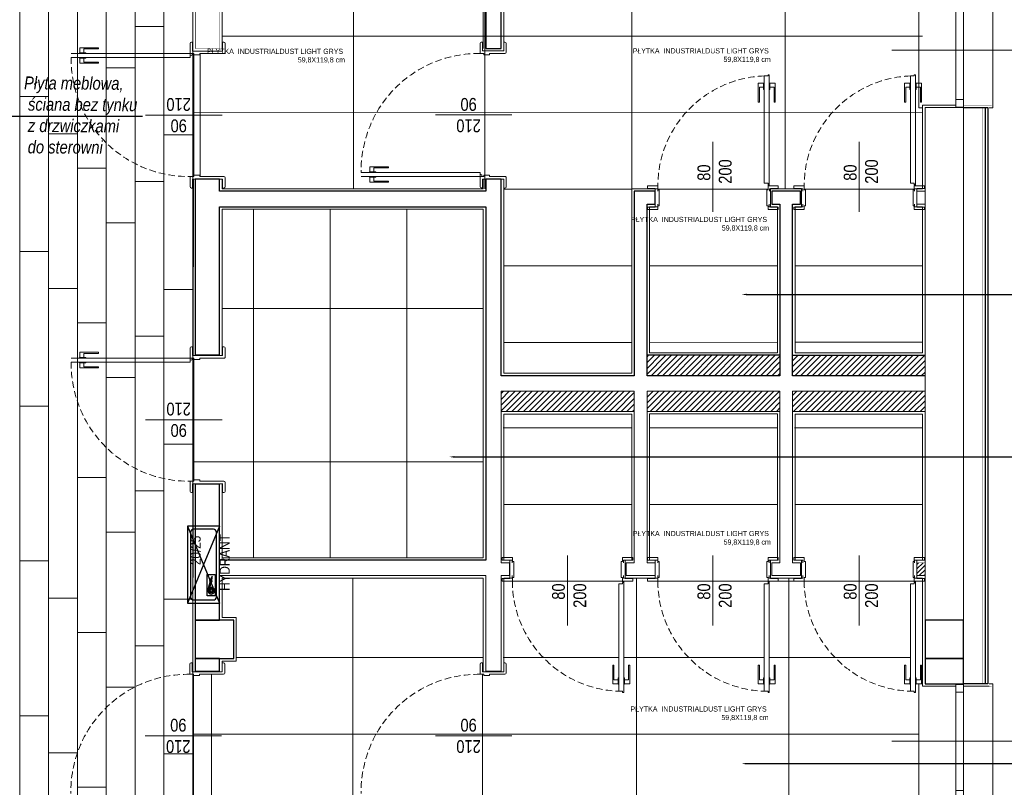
# Model space of a CAD drawing. Header units: millimetres. Extents: x -9038497 to 54128, y -10570064 to 59476.
# Tile 45 of 135: x 35578 to 36347, y 21717 to 22317. Entities that reach past the tile are written whole.
import ezdxf
from ezdxf import colors
from ezdxf.entities.mleader import LeaderData, LeaderLine
from ezdxf.math import Vec2, Vec3

# ---------------------------------------------------------------- set-up
doc = ezdxf.new("R2010")
doc.units = ezdxf.units.MM
doc.header["$LTSCALE"] = 0.8
doc.linetypes.add('Dash', pattern=[0.435, 0.3175, -0.1175])
doc.linetypes.add('DASHED2', pattern=[9.525, 6.35, -3.175])
for name, color, linetype, lineweight in [('0 proj_drzwi', 4, 'Continuous', 0), ('0 proj_okna', 4, 'Continuous', 0), ('0 proj_symbole elektryczne', 150, 'Continuous', 25), ('0 proj_widok widok widok', 7, 'Continuous', 0), ('A PPOŻ', 1, 'Continuous', 30), ('ocieplenie', 214, 'Continuous', 13), ('SCIANY', 1, 'Continuous', 30), ('sciany - mur', 1, 'Continuous', 30), ('tynk', 252, 'Continuous', 5)]:
    doc.layers.add(name, color=color, linetype=linetype, lineweight=lineweight)
doc.layers.add('HATCH', color=4, linetype='Continuous', lineweight=9, plot=False)
doc.layers.add('STOLARKA', color=4, linetype='Continuous')
doc.layers.add('strop podw.', color=3, linetype='Continuous')
doc.styles.add('12', font='ARIALN.TTF', dxfattribs={"height": 12})
doc.styles.get("Standard").update_dxf_attribs({"font": 'g12f13.shx', "width": 0.8, "height": 10})
doc.styles.add('WYMIAR-20', font='ARIALN.TTF', dxfattribs={"height": 4})
doc.styles.add('WYMIAR-50', font='ARIALN.TTF', dxfattribs={"height": 10})

# ---------------------------------------------------------------- blocks, each defined once
blk = doc.blocks.new('G$C772A7A8F')
at = {"layer": 'STOLARKA', "color": 5, "lineweight": 0}
blk.add_line((100, 45), (0, 45), dxfattribs=at)
for points in [[(24, 0), (21, 0), (21, 90), (24, 90)], [(76, 0), (79, 0), (79, 90), (76, 90)]]:
    blk.add_lwpolyline(points, dxfattribs=at)
for points in [[(56, 89.5), (56, 83.5), (50, 83.5), (50, 89.5)], [(56, 83.5), (56, 6.5), (50, 6.5), (50, 83.5)], [(56, 0.5), (56, 6.5), (50, 6.5), (50, 0.5)]]:
    blk.add_lwpolyline(points, close=True, dxfattribs=at)
blk = doc.blocks.new('G$CFDD6B8A7')
at = {"color": 1}
for p, q in [((60, 33), (0, 8)), ((60, 8), (0, 33)), ((9.65, 16.19), (16.17, 14.49)), ((9.88, 17.06), (16.4, 15.36)), ((16.4, 15.36), (16.76, 15.43)), ((16.76, 15.43), (16.46, 14.26)), ((17.13, 15.64), (16.67, 13.9)), ((16.76, 15.43), (17.05, 15.35)), ((17.5, 15.54), (17.05, 13.8)), ((17.13, 15.64), (17.5, 15.54)), ((16.4, 15.36), (16.17, 14.49)), ((16.17, 14.49), (16.46, 14.26)), ((16.46, 14.26), (16.75, 14.18)), ((16.67, 13.9), (17.05, 13.8)), ((17.12, 14.08), (20.4, 13.71)), ((17.43, 15.26), (20.47, 13.98)), ((20.4, 13.71), (20.77, 13.61)), ((20.47, 13.98), (20.84, 13.89)), ((20.84, 13.89), (20.77, 13.61))]:
    blk.add_line(p, q, dxfattribs=at)
for points in [[(0, 8), (60, 8), (60, 33), (0, 33)], [(5.59, 17.55), (22.32, 17.55), (22.32, 11.32), (5.59, 11.32)]]:
    blk.add_lwpolyline(points, close=True, dxfattribs=at)
blk.add_lwpolyline([(4.8, 10.4), (55.2, 10.4, 0.414214), (57.6, 12.8), (57.6, 28.2, 0.414214), (55.2, 30.6), (4.8, 30.6, 0.414214), (2.4, 28.2), (2.4, 12.8, 0.414214)], format="xyb", close=True, dxfattribs=at)
for radius in [1.72, 0.822]:
    blk.add_circle((9.65, 14.47), radius, dxfattribs=at)
blk.add_arc((9.65, 14.45), 2.62, 84.98786, 25.36144, dxfattribs=at)
at = {"color": 1, "char_height": 8, "width": 34.7818, "attachment_point": 1, "style": '12'}
for s, insert in [(' \\P20/25', (29.65, 44.09)), ('HYDRANT ', (9.49, 8))]:
    blk.add_mtext(s, dxfattribs=dict(at, insert=insert))
blk = doc.blocks.new('klamm')
at = {"layer": '0 proj_okna', "lineweight": 0}
for p, q in [((-4009.82, 29787.38), (-4005.72, 29787.38)), ((-4009.82, 29787.38), (-4009.82, 29772.78)), ((-4008.97, 29784.26), (-4008.97, 29772.78)), ((-4008.97, 29784.26), (-4005.72, 29784.26)), ((-4005.72, 29787.61), (-4005.22, 29787.61)), ((-4005.72, 29787.61), (-4005.72, 29782.61)), ((-4005.22, 29787.61), (-4005.22, 29782.61)), ((-4005.72, 29782.61), (-4005.22, 29782.61)), ((-4009.82, 29772.78), (-4008.97, 29772.78))]:
    blk.add_line(p, q, dxfattribs=at)

msp = doc.modelspace()

# ---------------------------------------------------------------- hatches: boundary and pattern name
at = {"layer": '0 proj_widok widok widok', "lineweight": 0, "true_color": 0x636466, "transparency": 33554687}
h = msp.add_hatch(dxfattribs=at)
h.set_pattern_fill('ANSI31', color=251)
h.set_pattern_definition([(45, (-132617.3683, 24249.338), (-2.24506403, 2.24506403), [])])
h.paths.add_polyline_path([(36171.47, 22054.79), (36067.67, 22054.79), (36067.67, 22038.77), (36171.47, 22038.77)])
h.paths.add_polyline_path([(36284.83, 22054.65), (36181.26, 22054.65), (36181.26, 22038.77), (36284.83, 22038.77)])
h.paths.add_polyline_path([(36284.83, 22026.8), (36181.26, 22026.8), (36181.26, 22010.82), (36284.83, 22010.82)])
h.paths.add_polyline_path([(36171.47, 22026.8), (36067.67, 22026.8), (36067.67, 22010.96), (36171.47, 22010.96)])
h.paths.add_polyline_path([(36057.67, 22026.8), (35953.67, 22026.8), (35953.67, 22010.84), (36057.67, 22010.84)])
at = {"layer": 'HATCH', "lineweight": 0, "ltscale": 40, "transparency": 33554687}
h = msp.add_hatch(dxfattribs=at)
h.set_pattern_fill('ANSI31', color=256, scale=20)
h.set_pattern_definition([(45, (-4597671.643, -5324740.9626), (-1.767766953, 1.767766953), [])])
h.paths.add_polyline_path([(36278.44, 21882.67), (36284.83, 21882.67), (36284.83, 21892.67), (36278.44, 21892.67)])

# ---------------------------------------------------------------- linework, layer by layer
at = {"layer": '0 proj_drzwi'}
for p, q in [((35710.76, 22290.46), (35617.91, 22290.46)), ((35710.76, 22287.43), (35617.91, 22287.46)), ((35710.76, 22290.46), (35710.76, 22287.43)), ((35710.76, 22290.46), (35713.76, 22290.46)), ((35713.76, 22290.46), (35713.76, 22289.46)), ((35718.26, 22289.46), (35713.76, 22289.46)), ((35718.26, 22290.46), (35718.26, 22289.46)), ((35937.2, 22290.5), (35940.2, 22290.5)), ((35940.2, 22290.5), (35940.2, 22289.5)), ((35944.7, 22289.5), (35940.2, 22289.5)), ((35944.7, 22290.5), (35944.7, 22289.5)), ((36162.12, 22273), (36159.12, 22273)), ((36162.13, 22273), (36159.13, 22273)), ((36163.13, 22274), (36162.13, 22274)), ((36162.13, 22274), (36162.13, 22273)), ((36276.41, 22273), (36273.41, 22273)), ((36276.41, 22273), (36273.41, 22273)), ((36277.41, 22274), (36276.41, 22274)), ((36276.41, 22274), (36276.41, 22273)), ((35710.76, 22194.46), (35713.76, 22194.46)), ((35713.76, 22194.46), (35713.76, 22195.46)), ((35718.26, 22195.46), (35713.76, 22195.46)), ((35718.26, 22194.46), (35718.26, 22195.46)), ((35937.2, 22197.53), (35844.34, 22197.5)), ((35937.2, 22194.5), (35844.34, 22194.5)), ((35937.2, 22194.5), (35937.2, 22197.53)), ((35937.2, 22194.5), (35940.2, 22194.5)), ((35940.2, 22194.5), (35940.2, 22195.5)), ((35944.7, 22195.5), (35940.2, 22195.5)), ((35944.7, 22194.5), (35944.7, 22195.5)), ((36068.07, 22187.05), (36068.07, 22185.05)), ((36076.07, 22187.05), (36076.07, 22184.05)), ((36162.12, 22187.05), (36162.12, 22184.05)), ((36170.12, 22187.05), (36170.12, 22185.05)), ((36182.36, 22187.05), (36182.36, 22185.05)), ((36190.36, 22187.05), (36190.36, 22184.05)), ((36276.41, 22187.05), (36276.41, 22184.05)), ((36284.41, 22187.05), (36284.41, 22185.05)), ((36076.07, 22184.05), (36077.07, 22184.05)), ((36077.07, 22171.59), (36077.07, 22184.05)), ((36162.12, 22184.05), (36161.12, 22184.05)), ((36161.12, 22171.59), (36161.12, 22184.05)), ((36190.36, 22184.05), (36191.36, 22184.05)), ((36191.36, 22171.59), (36191.36, 22184.05)), ((36276.41, 22184.05), (36275.41, 22184.05)), ((36275.41, 22171.59), (36275.41, 22184.05)), ((36076.12, 22171.59), (36077.07, 22171.59)), ((36162.12, 22171.59), (36161.12, 22171.59)), ((36190.41, 22171.59), (36191.36, 22171.59)), ((36276.41, 22171.59), (36275.41, 22171.59)), ((36068.07, 22170.59), (36068.07, 22168.6)), ((36170.12, 22170.59), (36170.12, 22168.6)), ((36182.36, 22170.59), (36182.36, 22168.6)), ((36284.41, 22170.59), (36284.41, 22168.6)), ((35710.76, 22052.51), (35617.91, 22052.51)), ((35710.76, 22049.49), (35617.91, 22049.51)), ((35710.76, 22052.51), (35710.76, 22049.49)), ((35710.76, 22052.51), (35713.76, 22052.51)), ((35713.76, 22052.51), (35713.76, 22051.51)), ((35718.26, 22051.51), (35713.76, 22051.51)), ((35718.26, 22052.51), (35718.26, 22051.51)), ((35710.76, 21956.51), (35713.76, 21956.51)), ((35713.76, 21956.51), (35713.76, 21957.51)), ((35718.26, 21957.51), (35713.76, 21957.51)), ((35718.26, 21956.51), (35718.26, 21957.51)), ((35954.49, 21894.79), (35954.49, 21896.79)), ((36056.54, 21894.79), (36056.54, 21896.79)), ((36068.07, 21894.79), (36068.07, 21896.79)), ((36170.12, 21894.79), (36170.12, 21896.79)), ((36182.36, 21894.79), (36182.36, 21896.79)), ((36284.41, 21894.79), (36284.41, 21896.79)), ((35962.54, 21893.79), (35963.49, 21893.79)), ((35963.49, 21893.79), (35963.49, 21881.34)), ((36047.54, 21893.79), (36047.54, 21881.34)), ((36048.54, 21893.79), (36047.54, 21893.79)), ((36076.12, 21893.79), (36077.07, 21893.79)), ((36077.07, 21893.79), (36077.07, 21881.34)), ((36161.12, 21893.79), (36161.12, 21881.34)), ((36162.12, 21893.79), (36161.12, 21893.79)), ((36190.41, 21893.79), (36191.36, 21893.79)), ((36191.36, 21893.79), (36191.36, 21881.34)), ((36275.41, 21893.79), (36275.41, 21881.34)), ((36276.41, 21893.79), (36275.41, 21893.79)), ((35954.49, 21878.34), (35954.49, 21880.34)), ((35962.49, 21878.34), (35962.49, 21881.34)), ((35962.49, 21881.34), (35963.49, 21881.34)), ((36048.54, 21881.34), (36047.54, 21881.34)), ((36048.54, 21878.34), (36048.54, 21881.34)), ((36056.54, 21878.34), (36056.54, 21880.34)), ((36068.07, 21878.34), (36068.07, 21880.34)), ((36076.07, 21878.34), (36076.07, 21881.34)), ((36076.07, 21881.34), (36077.07, 21881.34)), ((36162.12, 21881.34), (36161.12, 21881.34)), ((36162.12, 21878.34), (36162.12, 21881.34)), ((36170.12, 21878.34), (36170.12, 21880.34)), ((36182.36, 21878.34), (36182.36, 21880.34)), ((36190.36, 21878.34), (36190.36, 21881.34)), ((36190.36, 21881.34), (36191.36, 21881.34)), ((36276.41, 21881.34), (36275.41, 21881.34)), ((36276.41, 21878.34), (36276.41, 21881.34)), ((36284.41, 21878.34), (36284.41, 21880.34)), ((35710.48, 21805.62), (35713.48, 21805.62)), ((35713.48, 21805.62), (35713.48, 21804.62)), ((35717.98, 21804.62), (35713.48, 21804.62)), ((35717.98, 21805.62), (35717.98, 21804.62)), ((35937.2, 21805.61), (35940.2, 21805.61)), ((35940.2, 21805.61), (35940.2, 21804.61)), ((35944.7, 21804.61), (35940.2, 21804.61)), ((35944.7, 21805.61), (35944.7, 21804.61)), ((36048.54, 21792.39), (36045.54, 21792.39)), ((36048.54, 21792.39), (36045.54, 21792.39)), ((36048.54, 21791.39), (36048.54, 21792.39)), ((36049.54, 21791.39), (36048.54, 21791.39)), ((36162.12, 21792.39), (36159.12, 21792.39)), ((36162.13, 21792.39), (36159.13, 21792.39)), ((36162.13, 21791.39), (36162.13, 21792.39)), ((36163.13, 21791.39), (36162.13, 21791.39)), ((36276.41, 21792.39), (36273.41, 21792.39)), ((36276.41, 21792.39), (36273.41, 21792.39)), ((36276.41, 21791.39), (36276.41, 21792.39)), ((36277.41, 21791.39), (36276.41, 21791.39))]:
    msp.add_line(p, q, dxfattribs=at)
at = {"layer": '0 proj_drzwi', "lineweight": 0}
for p, q in [((35735.7, 22242.46), (35675.88, 22242.46)), ((35962.13, 22242.5), (35902.32, 22242.5)), ((36119.12, 22166.86), (36119.12, 22221.65)), ((36233.41, 22166.86), (36233.41, 22221.65)), ((35735.7, 22004.51), (35675.88, 22004.51)), ((36005.54, 21898.52), (36005.54, 21843.74)), ((36119.12, 21898.52), (36119.12, 21843.74)), ((36233.41, 21898.52), (36233.41, 21843.74)), ((35735.41, 21757.62), (35675.6, 21757.62)), ((35962.13, 21757.61), (35902.32, 21757.61))]:
    msp.add_line(p, q, dxfattribs=at)
at = {"layer": '0 proj_drzwi'}
for centre in [(35711.52, 22289.7), (35937.95, 22195.26), (35711.52, 22051.75)]:
    msp.add_circle(centre, 0.756, dxfattribs=at)
at = {"layer": '0 proj_drzwi', "linetype": 'DASHED2', "lineweight": 0}
for centre, radius, start, end in [((35709.44, 22285.99), 91.54, 179.08018, 270.83064), ((35935.87, 22198.97), 91.54, 89.16936, 180.91982), ((36162.16, 22186.96), 86.09, 92.02272, 179.94323), ((36276.45, 22186.96), 86.09, 92.02272, 179.94323), ((35709.44, 22048.04), 91.54, 179.08018, 270.83064), ((36048.57, 21878.42), 86.09, 180.05677, 267.97728), ((36162.16, 21878.42), 86.09, 180.05677, 267.97728), ((36276.45, 21878.42), 86.09, 180.05677, 267.97728), ((35709.15, 21714.09), 91.54, 89.16936, 180.91982), ((35935.87, 21714.07), 91.54, 89.16936, 180.91982)]:
    msp.add_arc(centre, radius, start, end, dxfattribs=at)
at = {"layer": '0 proj_okna', "lineweight": 0}
for p, q in [((35710.76, 22290.46), (35710.76, 22298.46)), ((35712.76, 22299.46), (35711.76, 22299.46)), ((35712.76, 22299.46), (35712.76, 22292.46)), ((35737.14, 22299.46), (35736.15, 22299.46)), ((35736.15, 22292.46), (35736.15, 22299.46)), ((35738.14, 22291.46), (35738.14, 22298.47)), ((35937.2, 22290.5), (35937.2, 22298.5)), ((35938.2, 22299.5), (35939.2, 22299.5)), ((35939.2, 22299.5), (35939.2, 22292.5)), ((35956.68, 22299.51), (35955.69, 22299.51)), ((35955.69, 22292.5), (35955.69, 22299.51)), ((35957.68, 22291.51), (35957.68, 22298.52)), ((35712.76, 22292.46), (35736.15, 22292.46)), ((35718.26, 22290.46), (35737.15, 22290.46)), ((35939.2, 22292.5), (35955.69, 22292.5)), ((35944.7, 22290.5), (35956.7, 22290.5)), ((36159.13, 22189.17), (36159.13, 22273)), ((36163.13, 22188.17), (36163.13, 22274)), ((36273.41, 22189.17), (36273.41, 22273)), ((36277.41, 22188.17), (36277.41, 22274)), ((35710.76, 22194.46), (35710.76, 22186.46)), ((35718.26, 22194.46), (35737.14, 22194.46)), ((35937.2, 22194.5), (35937.2, 22186.5)), ((35944.7, 22194.5), (35956.69, 22194.5)), ((35712.76, 22185.46), (35712.76, 22192.46)), ((35712.76, 22192.46), (35736.15, 22192.46)), ((35736.15, 22192.49), (35736.15, 22185.45)), ((35738.14, 22193.46), (35738.14, 22186.45)), ((35939.2, 22185.5), (35939.2, 22192.5)), ((35939.2, 22192.5), (35955.69, 22192.5)), ((35955.69, 22192.5), (35955.69, 22185.35)), ((35957.68, 22193.52), (35957.68, 22186.35)), ((36076.07, 22187.05), (36068.07, 22187.05)), ((36162.13, 22189.17), (36159.13, 22189.17)), ((36162.12, 22187.05), (36170.12, 22187.05)), ((36162.13, 22188.17), (36162.13, 22189.17)), ((36163.13, 22188.17), (36162.13, 22188.17)), ((36190.36, 22187.05), (36182.36, 22187.05)), ((36276.41, 22189.17), (36273.41, 22189.17)), ((36276.41, 22188.17), (36276.41, 22189.17)), ((36277.41, 22188.17), (36276.41, 22188.17)), ((36276.41, 22187.05), (36284.41, 22187.05)), ((35711.76, 22185.46), (35712.76, 22185.46)), ((35737.14, 22185.45), (35736.15, 22185.45)), ((35939.2, 22185.5), (35938.2, 22185.5)), ((35956.68, 22185.35), (35955.69, 22185.35)), ((36068.07, 22185.05), (36074.07, 22185.05)), ((36074.07, 22185.05), (36074.07, 22170.59)), ((36170.12, 22185.05), (36164.07, 22185.05)), ((36164.07, 22185.05), (36164.07, 22170.59)), ((36182.36, 22185.05), (36188.36, 22185.05)), ((36188.36, 22185.05), (36188.36, 22170.59)), ((36284.41, 22185.05), (36278.36, 22185.05)), ((36278.36, 22185.05), (36278.36, 22170.59)), ((36076.12, 22171.59), (36076.12, 22168.6)), ((36162.12, 22171.59), (36162.12, 22168.6)), ((36190.41, 22171.59), (36190.41, 22168.6)), ((36276.41, 22171.59), (36276.41, 22168.6)), ((36074.07, 22170.59), (36068.07, 22170.59)), ((36076.12, 22168.6), (36068.07, 22168.6)), ((36162.12, 22168.6), (36170.12, 22168.6)), ((36164.07, 22170.59), (36170.12, 22170.59)), ((36188.36, 22170.59), (36182.36, 22170.59)), ((36190.41, 22168.6), (36182.36, 22168.6)), ((36276.41, 22168.6), (36284.41, 22168.6)), ((36278.36, 22170.59), (36284.41, 22170.59)), ((35710.76, 22052.51), (35710.76, 22060.51)), ((35712.76, 22061.51), (35711.76, 22061.51)), ((35712.76, 22061.51), (35712.76, 22054.51)), ((35737.14, 22061.52), (35736.15, 22061.52)), ((35736.15, 22054.51), (35736.15, 22061.52)), ((35738.14, 22053.51), (35738.14, 22060.52)), ((35712.76, 22054.51), (35736.15, 22054.51)), ((35718.26, 22052.51), (35737.15, 22052.51)), ((35710.76, 21956.51), (35710.76, 21948.51)), ((35718.26, 21956.51), (35737.14, 21956.51)), ((35712.76, 21947.51), (35712.76, 21954.51)), ((35712.76, 21954.51), (35736.15, 21954.51)), ((35736.15, 21954.54), (35736.15, 21947.51)), ((35738.14, 21955.51), (35738.14, 21948.5)), ((35711.76, 21947.51), (35712.76, 21947.51)), ((35737.14, 21947.51), (35736.15, 21947.51)), ((35962.54, 21896.79), (35954.49, 21896.79)), ((35960.49, 21894.79), (35954.49, 21894.79)), ((35960.49, 21880.34), (35960.49, 21894.79)), ((35962.54, 21893.79), (35962.54, 21896.79)), ((36048.54, 21893.79), (36048.54, 21896.79)), ((36048.54, 21896.79), (36056.54, 21896.79)), ((36050.49, 21880.34), (36050.49, 21894.79)), ((36050.49, 21894.79), (36056.54, 21894.79)), ((36076.12, 21896.79), (36068.07, 21896.79)), ((36074.07, 21894.79), (36068.07, 21894.79)), ((36074.07, 21880.34), (36074.07, 21894.79)), ((36076.12, 21893.79), (36076.12, 21896.79)), ((36162.12, 21893.79), (36162.12, 21896.79)), ((36162.12, 21896.79), (36170.12, 21896.79)), ((36164.07, 21880.34), (36164.07, 21894.79)), ((36164.07, 21894.79), (36170.12, 21894.79)), ((36190.41, 21896.79), (36182.36, 21896.79)), ((36188.36, 21894.79), (36182.36, 21894.79)), ((36188.36, 21880.34), (36188.36, 21894.79)), ((36190.41, 21893.79), (36190.41, 21896.79)), ((36276.41, 21893.79), (36276.41, 21896.79)), ((36276.41, 21896.79), (36284.41, 21896.79)), ((36278.36, 21880.34), (36278.36, 21894.79)), ((36278.36, 21894.79), (36284.41, 21894.79)), ((35954.49, 21880.34), (35960.49, 21880.34)), ((36056.54, 21880.34), (36050.49, 21880.34)), ((36068.07, 21880.34), (36074.07, 21880.34)), ((36170.12, 21880.34), (36164.07, 21880.34)), ((36182.36, 21880.34), (36188.36, 21880.34)), ((36284.41, 21880.34), (36278.36, 21880.34)), ((35962.49, 21878.34), (35954.49, 21878.34)), ((36045.54, 21876.21), (36045.54, 21792.39)), ((36048.54, 21876.21), (36045.54, 21876.21)), ((36048.54, 21878.34), (36056.54, 21878.34)), ((36049.54, 21877.21), (36048.54, 21877.21)), ((36048.54, 21877.21), (36048.54, 21876.21)), ((36049.54, 21877.21), (36049.54, 21791.39)), ((36076.07, 21878.34), (36068.07, 21878.34)), ((36159.13, 21876.21), (36159.13, 21792.39)), ((36162.13, 21876.21), (36159.13, 21876.21)), ((36162.12, 21878.34), (36170.12, 21878.34)), ((36163.13, 21877.21), (36162.13, 21877.21)), ((36162.13, 21877.21), (36162.13, 21876.21)), ((36163.13, 21877.21), (36163.13, 21791.39)), ((36190.36, 21878.34), (36182.36, 21878.34)), ((36273.41, 21876.21), (36273.41, 21792.39)), ((36276.41, 21876.21), (36273.41, 21876.21)), ((36276.41, 21878.34), (36284.41, 21878.34)), ((36277.41, 21877.21), (36276.41, 21877.21)), ((36276.41, 21877.21), (36276.41, 21876.21)), ((36277.41, 21877.21), (36277.41, 21791.39)), ((35710.48, 21805.62), (35710.48, 21813.62)), ((35711.48, 21814.62), (35712.48, 21814.62)), ((35712.48, 21814.62), (35712.48, 21807.62)), ((35736.86, 21814.62), (35735.86, 21814.62)), ((35735.86, 21807.59), (35735.86, 21814.62)), ((35737.85, 21806.62), (35737.85, 21813.63)), ((35937.2, 21805.61), (35937.2, 21813.61)), ((35938.2, 21814.61), (35939.2, 21814.61)), ((35939.2, 21814.61), (35939.2, 21807.61)), ((35956.68, 21814.62), (35955.69, 21814.62)), ((35955.69, 21807.61), (35955.69, 21814.62)), ((35957.68, 21806.61), (35957.68, 21813.62)), ((35712.48, 21807.62), (35735.86, 21807.62)), ((35717.98, 21805.62), (35736.86, 21805.62)), ((35939.2, 21807.61), (35955.69, 21807.61)), ((35944.7, 21805.61), (35956.7, 21805.61))]:
    msp.add_line(p, q, dxfattribs=at)
for centre in [(36162.63, 22187.62), (36276.91, 22187.62), (36049.04, 21877.76), (36162.63, 21877.76), (36276.91, 21877.76)]:
    msp.add_circle(centre, 0.5, dxfattribs=at)
for centre, radius, start, end in [((35711.76, 22298.46), 1, 90, 180), ((35737.14, 22298.47), 0.996, 0, 90), ((35938.2, 22298.5), 1, 90, 180), ((35956.68, 22298.52), 0.996, 0, 90), ((35737.14, 22291.46), 0.996, 269.98196, 0), ((35956.68, 22291.51), 0.996, 270, 0), ((35737.14, 22193.46), 0.996, 360, 90), ((35956.68, 22193.5), 0.996, 0, 90.01804), ((35711.76, 22186.46), 1, 180, 270), ((35737.14, 22186.45), 0.996, 270, 0), ((35938.2, 22186.5), 1, 180, 270), ((35956.68, 22186.35), 0.996, 270, 0), ((35711.76, 22060.51), 1, 90, 180), ((35737.14, 22060.52), 0.996, 0, 90), ((35737.14, 22053.51), 0.996, 269.98196, 0), ((35737.14, 21955.51), 0.996, 360, 90), ((35711.76, 21948.51), 1, 180, 270), ((35737.14, 21948.5), 0.996, 270, 0), ((35711.48, 21813.62), 1, 90, 180), ((35736.86, 21813.63), 0.996, 0, 90), ((35938.2, 21813.61), 1, 90, 180), ((35956.68, 21813.62), 0.996, 0, 90), ((35736.86, 21806.62), 0.996, 270, 0), ((35956.68, 21806.61), 0.996, 270, 0)]:
    msp.add_arc(centre, radius, start, end, dxfattribs=at)
at = {"layer": '0 proj_widok widok widok', "lineweight": 0}
for p, q in [((35600.27, 22387.95), (35600.27, 20710.17)), ((35622.77, 22387.95), (35622.77, 20710.17)), ((35645.27, 22387.95), (35645.27, 20710.17)), ((35667.77, 22387.95), (35667.77, 20710.17)), ((35690.27, 22378.02), (35690.27, 20710.17)), ((35577.77, 22356), (35577.77, 20710.17)), ((35712.77, 22356), (35712.77, 20710.17)), ((35838.44, 22355.69), (35838.44, 22184.87)), ((35941.03, 22355.69), (35941.03, 22184.87)), ((36055.78, 22355.69), (36055.78, 22184.87)), ((36175.58, 22355.69), (36175.58, 22184.87)), ((35735.84, 22303.96), (36282.84, 22304.18)), ((35713.75, 22290.34), (35713.75, 22194.42)), ((35718.64, 22290.45), (35718.64, 22194.49)), ((35713.75, 22244.15), (36282.89, 22244.38)), ((35955.75, 22184.45), (36055.68, 22184.49)), ((36076.07, 22184.5), (36162.13, 22184.53)), ((36190.36, 22184.55), (36276.44, 22184.58)), ((35760.38, 22169.08), (35760.38, 21896.87)), ((35820.18, 22168.88), (35820.18, 21896.67)), ((35879.98, 22168.88), (35879.98, 21896.87)), ((36183.26, 22124.74), (36282.83, 22124.78)), ((35955.77, 22124.65), (36055.68, 22124.69)), ((36069.68, 22124.7), (36169.47, 22124.74)), ((35939.78, 22091.45), (35735.86, 22091.45)), ((35955.8, 22064.85), (36055.68, 22064.89)), ((36069.67, 22064.9), (36169.47, 22064.94)), ((36183.26, 22064.94), (36282.96, 22064.98)), ((35713.79, 22052.66), (35713.79, 21956.69)), ((36055.67, 21998.03), (35955.34, 21998.03)), ((36169.47, 21998.03), (36069.34, 21998.03)), ((36282.83, 21998.03), (36182.93, 21998.03)), ((35939.78, 21971.65), (35713.79, 21971.65)), ((36055.34, 21938.23), (35955.67, 21938.23)), ((36169.14, 21938.23), (36069.67, 21938.23)), ((36282.51, 21938.23), (36183.26, 21938.23)), ((35837.92, 21880.36), (35837.92, 21478.42)), ((36059.29, 21880.71), (36059.29, 21699.03)), ((36178.52, 21880.68), (36178.52, 21699.03)), ((36048.21, 21878.43), (35955.34, 21878.43)), ((36282.51, 21878.43), (36075.75, 21878.43)), ((35939.34, 21818.63), (35746.43, 21818.63)), ((36045.21, 21818.63), (35955.34, 21818.63)), ((36158.8, 21818.63), (36049.21, 21818.63)), ((36273.09, 21818.63), (36162.8, 21818.63)), ((35713.48, 21805.64), (35713.48, 21709.64)), ((35727.55, 21805.64), (35727.55, 21709.64)), ((35939.21, 21805.62), (35939.21, 21709.62)), ((36279.51, 21758.83), (35713.33, 21758.83))]:
    msp.add_line(p, q, dxfattribs=at)
at = {"layer": 'ocieplenie', "lineweight": 0}
msp.add_line((36314.83, 21796.26), (36334.83, 21796.26), dxfattribs=at)
at = {"layer": 'ocieplenie', "lineweight": 0, "const_width": 0.2}
msp.add_lwpolyline([(36314.83, 22250.26), (36336.83, 22250.26), (36336.83, 21796.26), (36314.83, 21796.26)], dxfattribs=at)
at = {"layer": 'ocieplenie', "lineweight": 0}
msp.add_lwpolyline([(36314.83, 22248.26, 0.2, 0.2, 0), (36329.83, 22248.26, 0.2, 0.2, 0), (36329.83, 21798.26, 0.2, 0.2, 0), (36314.83, 21798.26, 0.2, 0.2, 0)], format="xyseb", dxfattribs=at)
at = {"layer": 'ocieplenie', "lineweight": -3, "ltscale": 40}
for points in [[(36314.83, 22248.26), (36333.83, 22248.26), (36333.83, 21798.26), (36314.83, 21798.26)], [(36314.83, 22248.26), (36331.83, 22248.26), (36331.83, 21798.26), (36314.83, 21798.26)]]:
    msp.add_lwpolyline(points, dxfattribs=at)
at = {"layer": 'SCIANY', "ltscale": 40}
for p, q in [((35941.67, 22358.01), (35941.67, 22294.38)), ((35953.67, 22294.38), (35953.67, 22358.01)), ((35941.67, 22294.38), (35953.67, 22294.38)), ((35733.83, 22192.38), (35714.83, 22192.38)), ((35714.83, 22192.38), (35714.83, 22055.17)), ((35733.83, 22182.88), (35733.83, 22192.38)), ((35953.67, 22192.38), (35941.67, 22192.38)), ((35941.67, 22192.38), (35941.67, 22182.88)), ((35953.67, 22038.77), (35953.67, 22192.38)), ((35941.67, 22182.88), (35733.83, 22182.88)), ((36074.07, 22182.88), (36057.67, 22182.88)), ((36057.67, 22182.88), (36057.67, 22038.77)), ((36074.07, 22172.88), (36074.07, 22182.88)), ((36187.44, 22182.88), (36165.07, 22182.88)), ((36165.07, 22182.88), (36165.07, 22172.88)), ((36187.44, 22172.88), (36187.44, 22182.88)), ((36067.67, 22038.77), (36067.67, 22172.88)), ((36067.67, 22172.88), (36074.07, 22172.88)), ((36165.07, 22172.88), (36171.47, 22172.88)), ((36171.47, 22172.88), (36171.47, 22038.77)), ((36181.26, 22038.77), (36181.26, 22172.88)), ((36181.26, 22172.88), (36187.44, 22172.88)), ((35733.83, 22055.17), (35733.83, 22170.88)), ((35733.83, 22170.88), (35941.67, 22170.88)), ((35941.67, 22170.88), (35941.67, 21894.67)), ((35714.83, 22055.17), (35733.83, 22055.17)), ((36171.47, 22054.79), (36067.67, 22054.79)), ((36284.83, 22054.65), (36181.26, 22054.65)), ((36057.67, 22038.77), (35953.67, 22038.77)), ((36171.47, 22038.77), (36067.67, 22038.77)), ((36284.83, 22038.77), (36181.26, 22038.77)), ((35733.83, 21954.17), (35714.83, 21954.17)), ((35714.83, 21954.17), (35714.83, 21848.01)), ((35733.83, 21848.01), (35733.83, 21954.17)), ((35941.67, 21894.67), (35733.76, 21894.67)), ((35744.83, 21848.01), (35714.83, 21848.01)), ((35714.83, 21848.01), (35714.83, 21818.01)), ((35714.83, 21848.01), (35733.83, 21848.01)), ((35744.83, 21818.01), (35744.83, 21848.01)), ((36314.83, 21848.01), (36284.83, 21848.01)), ((36284.83, 21848.01), (36284.83, 21818.01)), ((36314.83, 21818.01), (36314.83, 21848.01)), ((35714.83, 21818.01), (35744.83, 21818.01)), ((35733.83, 21818.01), (35714.83, 21818.01)), ((35714.83, 21818.01), (35714.83, 21808.01)), ((35733.83, 21808.01), (35733.83, 21818.01)), ((36284.83, 21818.01), (36314.83, 21818.01)), ((36314.83, 21818.01), (36284.83, 21818.01)), ((36284.83, 21818.01), (36284.83, 21798.26)), ((36314.83, 21798.26), (36314.83, 21818.01)), ((35714.83, 21808.01), (35733.83, 21808.01)), ((36284.83, 21798.26), (36314.83, 21798.26))]:
    msp.add_line(p, q, dxfattribs=at)
at = {"layer": 'SCIANY', "ltscale": 40, "const_width": 0.3}
msp.add_lwpolyline([(35733.83, 22294.38), (35733.83, 22358.01), (35714.83, 22358.01), (35714.83, 22294.38)], close=True, dxfattribs=at)
msp.add_lwpolyline([(36284.83, 22182.88), (36278.44, 22182.88), (36278.44, 22172.88), (36284.83, 22172.88)], dxfattribs=at)
at = {"layer": 'sciany - mur', "lineweight": 0, "ltscale": 40}
for p, q in [((36284.83, 22182.88), (36284.83, 22248.26)), ((36284.83, 21848.01), (36284.83, 22248.26)), ((36284.83, 22248.26), (36314.83, 22248.26)), ((36314.83, 22248.26), (36314.83, 21848.01)), ((36278.44, 22172.88), (36278.44, 22182.88)), ((36278.44, 22182.88), (36284.83, 22182.88)), ((36284.83, 22172.88), (36278.44, 22172.88)), ((36284.83, 22038.77), (36284.83, 22172.88)), ((35733.76, 22170.88), (35733.76, 22055.17)), ((36057.67, 22026.8), (35953.67, 22026.8)), ((35953.67, 22026.8), (35953.67, 21892.67)), ((36057.67, 21892.67), (36057.67, 22026.8)), ((36171.47, 22026.8), (36067.67, 22026.8)), ((36067.67, 22026.8), (36067.67, 21892.67)), ((36171.47, 21892.67), (36171.47, 22026.8)), ((36284.83, 22026.8), (36181.26, 22026.8)), ((36181.26, 22026.8), (36181.26, 21892.67)), ((36284.83, 21892.67), (36284.83, 22026.8)), ((36057.67, 22010.84), (35953.67, 22010.84)), ((36171.47, 22010.96), (36067.67, 22010.96)), ((36284.83, 22010.82), (36181.26, 22010.82)), ((35733.76, 21954.17), (35733.76, 21894.67)), ((35953.67, 21892.67), (35960.28, 21892.67)), ((35960.28, 21892.67), (35960.28, 21882.67)), ((36051.28, 21882.67), (36051.28, 21892.67)), ((36051.28, 21892.67), (36057.67, 21892.67)), ((36067.67, 21892.67), (36074.07, 21892.67)), ((36074.07, 21892.67), (36074.07, 21882.67)), ((36165.07, 21882.67), (36165.07, 21892.67)), ((36165.07, 21892.67), (36171.47, 21892.67)), ((36181.26, 21892.67), (36187.44, 21892.67)), ((36187.44, 21892.67), (36187.44, 21882.67)), ((36278.44, 21882.67), (36278.44, 21892.67)), ((35941.67, 21882.67), (35733.82, 21882.67)), ((35733.82, 21882.67), (35733.82, 21882.67)), ((35941.67, 21808.01), (35941.67, 21882.67)), ((35941.67, 21882.67), (35941.67, 21870.67)), ((35960.28, 21882.67), (35953.67, 21882.67)), ((35953.67, 21882.67), (35953.67, 21808.01)), ((36074.07, 21882.67), (36051.28, 21882.67)), ((36187.44, 21882.67), (36165.07, 21882.67)), ((36284.83, 21882.67), (36278.44, 21882.67)), ((36284.83, 21798.26), (36284.83, 21882.67)), ((36314.83, 21848.01), (36284.83, 21848.01)), ((35953.67, 21808.01), (35941.67, 21808.01)), ((36314.83, 21798.26), (36284.83, 21798.26))]:
    msp.add_line(p, q, dxfattribs=at)
at = {"layer": 'sciany - mur', "lineweight": 0, "ltscale": 40, "const_width": 0.3}
msp.add_lwpolyline([(36284.83, 21892.67), (36278.44, 21892.67), (36278.44, 21882.67), (36284.83, 21882.67), (36284.83, 21882.67), (36284.83, 21882.67)], dxfattribs=at)
at = {"layer": 'strop podw.', "linetype": 'Dash', "lineweight": 0}
msp.add_line((35733.83, 21923.07), (35733.76, 21923.07), dxfattribs=at)
at = {"layer": 'tynk', "lineweight": 0, "ltscale": 40}
for p, q in [((35712.83, 22356.01), (35712.83, 22294.27)), ((35735.83, 22294.09), (35735.83, 22356.01)), ((35939.67, 22356.01), (35939.67, 22294.35)), ((35955.67, 22294.22), (35955.67, 22356.01)), ((35667.7, 22311.53), (35690.2, 22311.53)), ((35645.12, 22279.24), (35667.62, 22279.24)), ((35577.69, 22256.88), (35600.19, 22256.88)), ((35600.29, 22227.81), (35622.79, 22227.81)), ((35690.21, 22227.05), (35712.71, 22227.05)), ((35622.5, 22201.06), (35645, 22201.06)), ((35667.7, 22190.63), (35690.2, 22190.63)), ((35735.76, 22184.88), (35735.76, 22192.12)), ((35939.67, 22192.25), (35939.67, 22184.88)), ((35955.67, 22040.77), (35955.67, 22192.29)), ((35939.67, 22184.88), (35735.76, 22184.88)), ((36076.07, 22184.88), (36055.67, 22184.88)), ((36055.67, 22184.88), (36055.67, 22040.77)), ((36076.07, 22182.88), (36076.07, 22184.88)), ((36076.07, 22170.88), (36076.07, 22172.88)), ((36163.16, 22172.88), (36163.16, 22170.88)), ((36189.44, 22170.88), (36189.44, 22172.88)), ((36276.44, 22172.88), (36276.44, 22170.8)), ((35735.76, 22055.15), (35735.76, 22168.88)), ((35735.76, 22168.88), (35939.67, 22168.88)), ((35939.67, 22168.88), (35939.67, 21896.67)), ((36069.67, 22056.79), (36069.67, 22170.88)), ((36069.67, 22170.88), (36076.07, 22170.88)), ((36163.16, 22170.88), (36169.47, 22170.88)), ((36169.47, 22170.88), (36169.47, 22056.79)), ((36183.26, 22056.65), (36183.26, 22170.88)), ((36183.26, 22170.88), (36189.44, 22170.88)), ((36276.44, 22170.8), (36282.83, 22170.8)), ((36282.83, 22170.8), (36282.83, 22056.65)), ((35645.12, 22158.34), (35667.62, 22158.34)), ((35577.69, 22135.98), (35600.19, 22135.98)), ((35600.29, 22106.91), (35622.79, 22106.91)), ((35690.21, 22106.15), (35712.71, 22106.15)), ((35622.5, 22080.16), (35645, 22080.16)), ((35667.7, 22069.73), (35690.2, 22069.73)), ((36169.47, 22056.79), (36069.67, 22056.79)), ((36282.83, 22056.65), (36183.26, 22056.65)), ((36055.67, 22040.77), (35955.67, 22040.77)), ((35645.12, 22037.44), (35667.62, 22037.44)), ((35577.69, 22015.08), (35600.19, 22015.08)), ((35955.67, 21894.67), (35955.67, 22008.84)), ((35955.67, 22008.84), (36055.67, 22008.84)), ((36055.67, 22008.84), (36055.67, 21894.67)), ((36069.67, 21894.67), (36069.67, 22008.96)), ((36069.67, 22008.96), (36169.47, 22008.96)), ((36169.47, 22008.96), (36169.47, 21894.67)), ((36183.26, 21894.67), (36183.26, 22008.82)), ((36183.26, 22008.82), (36282.83, 22008.82)), ((36282.83, 22008.82), (36282.83, 21894.67)), ((35690.21, 21985.25), (35712.71, 21985.25)), ((35622.5, 21959.26), (35645, 21959.26)), ((35667.7, 21948.83), (35690.2, 21948.83)), ((35713.03, 21954.32), (35712.83, 21807.81)), ((35735.76, 21896.67), (35735.76, 21954.39)), ((35645.12, 21916.54), (35667.62, 21916.54)), ((35577.69, 21894.18), (35600.19, 21894.18)), ((35939.67, 21896.67), (35735.76, 21896.67)), ((35962.28, 21894.67), (35955.67, 21894.67)), ((35962.28, 21892.67), (35962.28, 21894.67)), ((36055.67, 21894.67), (36049.28, 21894.67)), ((36049.28, 21894.67), (36049.28, 21892.67)), ((36076.07, 21894.67), (36069.67, 21894.67)), ((36076.07, 21892.67), (36076.07, 21894.67)), ((36169.47, 21894.67), (36163.07, 21894.67)), ((36163.07, 21894.67), (36163.07, 21892.67)), ((36189.44, 21894.67), (36183.26, 21894.67)), ((36189.44, 21892.67), (36189.44, 21894.67)), ((36282.83, 21894.67), (36276.44, 21894.67)), ((36276.44, 21894.67), (36276.44, 21892.67)), ((35735.76, 21849.99), (35735.76, 21880.67)), ((35735.76, 21880.67), (35939.67, 21880.67)), ((35939.67, 21880.67), (35939.67, 21808)), ((35955.67, 21808.03), (35955.67, 21880.67)), ((35955.67, 21880.67), (35962.28, 21880.67)), ((35962.28, 21880.67), (35962.28, 21882.67)), ((35600.29, 21865.11), (35622.79, 21865.11)), ((35690.21, 21864.35), (35712.71, 21864.35)), ((35746.76, 21849.99), (35735.76, 21849.99)), ((35746.76, 21815.98), (35746.76, 21849.99)), ((35622.5, 21838.36), (35645, 21838.36)), ((35667.7, 21827.93), (35690.2, 21827.93)), ((35735.76, 21807.81), (35735.76, 21815.98)), ((35735.76, 21815.98), (35746.76, 21815.98)), ((35645.12, 21795.64), (35667.62, 21795.64)), ((35577.69, 21773.28), (35600.19, 21773.28)), ((35600.29, 21744.21), (35622.79, 21744.21)), ((35690.21, 21743.45), (35712.71, 21743.45)), ((35622.5, 21717.46), (35645, 21717.46))]:
    msp.add_line(p, q, dxfattribs=at)
for points in [[(36308.83, 22250.26), (36282.83, 22250.26), (36282.83, 22184.88), (36276.44, 22184.88), (36276.44, 22182.88)], [(35713.33, 22192.3), (35713.15, 22055.15)], [(36189.44, 22182.88), (36189.44, 22184.88), (36163.17, 22184.88), (36163.17, 22182.88)], [(36049.28, 21882.67), (36049.28, 21880.67), (36076.07, 21880.67), (36076.07, 21882.67)], [(36163.07, 21882.67), (36163.07, 21880.67), (36189.44, 21880.67), (36189.44, 21882.67)], [(36276.44, 21882.67), (36276.44, 21880.67), (36282.83, 21880.67), (36282.83, 21796.26), (36308.83, 21796.26)]]:
    msp.add_lwpolyline(points, dxfattribs=at)

# ---------------------------------------------------------------- block references
at = {"lineweight": 0, "ltscale": 40}
for p in [(36258.83, 22248.12), (36258.83, 21708.26)]:
    msp.add_blockref('G$C772A7A8F', p, dxfattribs=at)
at = {"layer": '0 proj_okna', "lineweight": 0, "xscale": -1}
for p, rotation in [((65412.04, 18285.23), 90), ((65638.48, 18192.28), 90), ((65412.04, 18047.29), 90), ((40050.77, 51585.53), 180), ((40164.35, 51585.53), 180), ((40278.64, 51585.53), 180)]:
    msp.add_blockref('klamm', p, dxfattribs=dict(at, rotation=rotation))
at = {"layer": '0 proj_okna', "lineweight": 0}
for p, rotation in [((65412.04, 26292.68), 90.00000000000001), ((65638.48, 26199.73), 90.00000000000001), ((65412.04, 26054.73), 90.00000000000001), ((32044.32, 51585.53), 180), ((32157.91, 51585.53), 180), ((32272.19, 51585.53), 180)]:
    msp.add_blockref('klamm', p, dxfattribs=dict(at, rotation=rotation))
for p in [(40164.35, -7520.14), (40278.64, -7520.14)]:
    msp.add_blockref('klamm', p, dxfattribs=at)
at = {"layer": '0 proj_okna', "lineweight": 0, "xscale": -1}
for p in [(32157.91, -7520.14), (32272.19, -7520.14)]:
    msp.add_blockref('klamm', p, dxfattribs=at)
at = {"layer": 'A PPOŻ', "rotation": 90}
msp.add_blockref('G$CFDD6B8A7', (35741.76, 21861.28), dxfattribs=at)

# ---------------------------------------------------------------- texts
at = {"layer": '0 proj_okna', "lineweight": 0, "style": 'WYMIAR-50'}
for s, p in [('210', (35711.36, 22255.76)), ('90', (35934.67, 22255.78)), ('90', (35708.24, 22239.05)), ('210', (35937.79, 22239.07)), ('210', (35711.36, 22017.81)), ('90', (35708.24, 22001.11)), ('90', (35707.95, 21770.9)), ('90', (35934.67, 21770.88)), ('210', (35711.07, 21754.19)), ('210', (35937.79, 21754.17))]:
    msp.add_text(s, height=10, rotation=180, dxfattribs=at).set_placement(p)
at = {"layer": '0 proj_okna', "lineweight": 0, "char_height": 10, "rotation": 90, "style": 'WYMIAR-50'}
for s, insert, attachment_point in [('\\pi2.34866;80\\P\\pi0;200', (36107.03, 22188.78), 1), ('\\pi2.34866;80\\P\\pi0;200', (36221.31, 22188.78), 1), ('80\\P200', (35993.44, 21876.61), 3), ('80\\P200', (36107.03, 21876.61), 3), ('80\\P200', (36221.31, 21876.61), 3)]:
    msp.add_mtext_dynamic_manual_height_columns(s, width=16.4163, gutter_width=50, heights=[0], dxfattribs=dict(at, insert=insert, attachment_point=attachment_point))
at = {"layer": '0 proj_symbole elektryczne', "insert": (35581.12, 22272.6), "char_height": 10, "attachment_point": 1, "rotation": 359.66597, "style": 'WYMIAR-50'}
msp.add_mtext_dynamic_manual_height_columns('{\\fArial Narrow|b0|i1|c238|p34;Płyta meblowa,\\P ściana bez tynku\\P z drzwiczkami\\P do sterowni}', width=403.8287, gutter_width=50, heights=[0], dxfattribs=at)
at = {"layer": '0 proj_widok widok widok', "lineweight": 0, "char_height": 4, "attachment_point": 3, "style": 'WYMIAR-20'}
for insert in [(35831.75, 22294.24), (36164.27, 22294.6), (36162.91, 22162.92), (36164.34, 21917.57), (36162.61, 21780.53)]:
    msp.add_mtext_dynamic_manual_height_columns('PŁYTKA  INDUSTRIALDUST LIGHT GRYS  59,8X119,8 cm  ', width=95.0902, gutter_width=20, heights=[0], dxfattribs=dict(at, insert=insert))

# ---------------------------------------------------------------- leaders
at = {"layer": '0 proj_widok widok widok', "lineweight": 0}
ml = msp.add_multileader_mtext('Standard', dxfattribs=at)
ml.set_content('', color=256)
ml.set_leader_properties()
ml.build(insert=Vec2(0, 0))
ml.multileader.update_dxf_attribs({"text_right_attachment_type": 6, "dogleg_length": 0.36})
ctx = ml.context
ctx.base_point, ctx.plane_origin = Vec3(35673.65, 22241.53), Vec3(35559.78, 22241.53)
ctx.right_attachment = 6
notes = []
notes.append((ctx, [(0, (1, 1, 0), (35673.29, 22241.53), (1, 0), 0.36, [(0, [(35559.78, 22241.53)], 0, [])])]))
ctx.mtext.insert, ctx.mtext.flow_direction = Vec3(35675.65, 22243.53), 5
ml = msp.add_multileader_mtext('Standard', dxfattribs=at)
ml.set_content('', color=256)
ml.set_leader_properties()
ml.build(insert=Vec2(0, 0))
ml.multileader.update_dxf_attribs({"text_right_attachment_type": 6, "dogleg_length": 0.36})
ctx = ml.context
ctx.base_point, ctx.plane_origin = Vec3(36685.43, 22102.31), Vec3(36141.55, 22102.31)
ctx.right_attachment = 6
notes.append((ctx, [(0, (1, 1, 0), (36685.07, 22102.31), (1, 0), 0.36, [(0, [(36141.55, 22102.31)], 0, [])])]))
ctx.mtext.insert, ctx.mtext.flow_direction = Vec3(36687.43, 22104.31), 5
ml = msp.add_multileader_mtext('Standard', dxfattribs=at)
ml.set_content('', color=256)
ml.set_leader_properties()
ml.build(insert=Vec2(0, 0))
ml.multileader.update_dxf_attribs({"text_right_attachment_type": 6, "dogleg_length": 0.36})
ctx = ml.context
ctx.base_point, ctx.plane_origin = Vec3(36685.43, 21975.44), Vec3(36141.55, 21975.44)
ctx.right_attachment = 6
notes.append((ctx, [(0, (1, 1, 0), (36685.07, 21975.44), (1, 0), 0.36, [(0, [(35913.13, 21975.44)], 0, [])])]))
ctx.mtext.insert, ctx.mtext.flow_direction = Vec3(36687.43, 21977.44), 5
ml = msp.add_multileader_mtext('Standard', dxfattribs=at)
ml.set_content('', color=256)
ml.set_leader_properties()
ml.build(insert=Vec2(0, 0))
ml.multileader.update_dxf_attribs({"text_right_attachment_type": 6, "dogleg_length": 0.36})
ctx = ml.context
ctx.base_point, ctx.plane_origin = Vec3(36685.43, 21735.82), Vec3(36141.55, 21735.82)
ctx.right_attachment = 6
notes.append((ctx, [(0, (1, 1, 0), (36685.07, 21735.82), (1, 0), 0.36, [(0, [(36141.55, 21735.82)], 0, [])])]))
ctx.mtext.insert, ctx.mtext.flow_direction = Vec3(36687.43, 21737.82), 5
for ctx, leaders in notes:
    for number, flags, end, landing, length, lines in leaders:
        leader = LeaderData()
        leader.index, (leader.has_last_leader_line, leader.has_dogleg_vector, leader.attachment_direction) = number, flags
        leader.last_leader_point, leader.dogleg_vector, leader.dogleg_length = Vec3(end), Vec3(landing), length
        for number, points, colour, breaks in lines:
            line = LeaderLine()
            line.index, line.vertices, line.color, line.breaks = number, Vec3.list(points), colors.encode_raw_color(colour), breaks
            leader.lines.append(line)
        ctx.leaders.append(leader)

doc.saveas('drawing.dxf')
